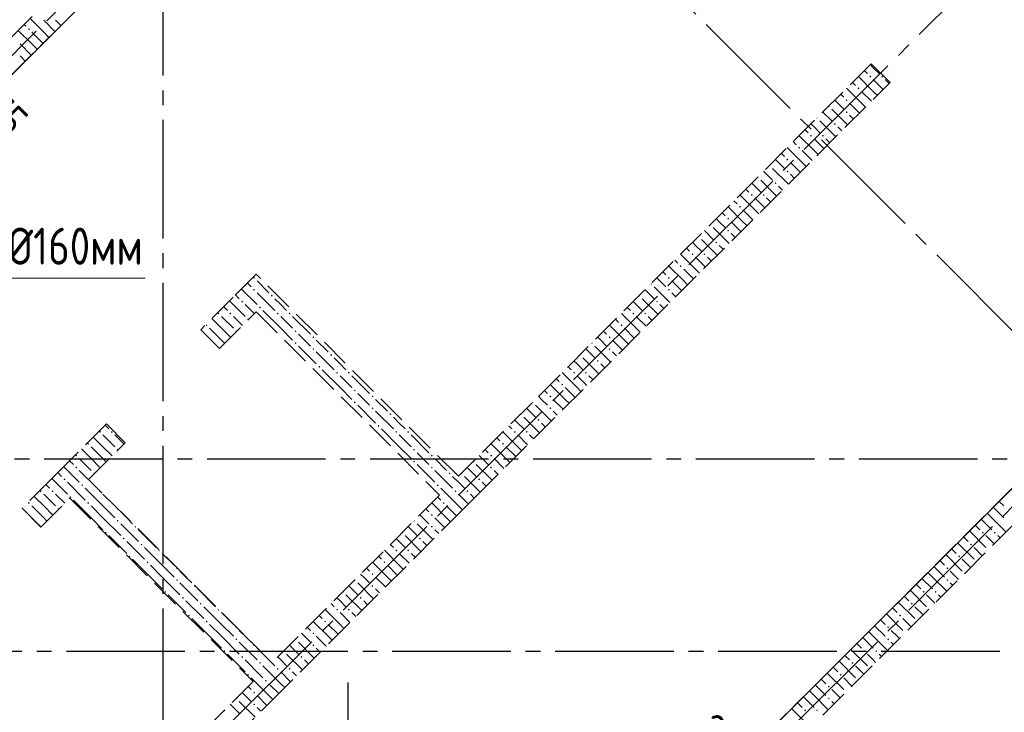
# Model space of a CAD drawing. Header units: millimetres. Extents: x 0 to 43617, y 0 to 59400.
# Tile 11 of 23: x 20859 to 27505, y 24120 to 28797. Entities that reach past the tile are written whole.
import ezdxf

# ---------------------------------------------------------------- set-up
doc = ezdxf.new("R2010")
doc.units = ezdxf.units.MM
doc.linetypes.add('______2', pattern=[270, 200, -70])
doc.linetypes.add('______5', pattern=[1100, 800, -100, 100, -100])
for name, color, linetype, lineweight in [('Standard', 7, 'Continuous', 25), ('ЖБ Перекрытие верхний уровень', 7, 'Continuous', 35), ('ЖБ Стена верхний уровень', 7, 'Continuous', 35), ('Оси', 40, '______5', 18), ('Примечания', 7, 'Continuous', 25)]:
    doc.layers.add(name, color=color, linetype=linetype, lineweight=lineweight)
doc.styles.add('GOST 2.304-81', font='txt')

msp = doc.modelspace()

# ---------------------------------------------------------------- hatches: boundary and pattern name
at = {"layer": 'ЖБ Стена верхний уровень', "linetype": 'Continuous', "lineweight": 18, "transparency": 33554687}
for points in [[(20914.5, 28733.1), (20921, 28739.6), (20927.4, 28733.1), (20921, 28726.6)], [(26594.5, 28413.1), (26601, 28419.6), (26607.5, 28413.1), (26601, 28406.6)], [(26674.5, 28413.1), (26681, 28419.6), (26687.5, 28413.1), (26681, 28406.6)], [(26514.5, 28333.1), (26521, 28339.6), (26527.4, 28333.1), (26521, 28326.6)], [(26434.5, 28253.1), (26440.9, 28259.6), (26447.4, 28253.1), (26440.9, 28246.6)], [(26323.7, 28216.9), (26327.4, 28213.1), (26321, 28206.6), (26317.2, 28210.4)], [(26243.7, 28136.9), (26247.4, 28133.1), (26240.9, 28126.6), (26237.2, 28130.4)], [(26434.5, 28173.1), (26440.9, 28179.6), (26447.4, 28173.1), (26440.9, 28166.6)], [(26354.4, 28093.1), (26360.9, 28099.6), (26367.4, 28093.1), (26360.9, 28086.6)], [(26194.5, 28013.1), (26201, 28019.6), (26207.5, 28013.1), (26201, 28006.6)], [(26274.5, 28013.1), (26281, 28019.6), (26287.5, 28013.1), (26281, 28006.6)], [(26114.5, 27933.1), (26121, 27939.6), (26127.4, 27933.1), (26121, 27926.6)], [(26034.5, 27853.1), (26040.9, 27859.6), (26047.4, 27853.1), (26040.9, 27846.6)], [(25923.7, 27816.9), (25927.4, 27813.1), (25921, 27806.6), (25917.2, 27810.4)], [(25843.7, 27736.9), (25847.4, 27733.1), (25840.9, 27726.6), (25837.2, 27730.4)], [(26034.5, 27773.1), (26040.9, 27779.6), (26047.4, 27773.1), (26040.9, 27766.6)], [(25954.4, 27693.1), (25960.9, 27699.6), (25967.4, 27693.1), (25960.9, 27686.6)], [(25794.5, 27613.1), (25801, 27619.6), (25807.5, 27613.1), (25801, 27606.6)], [(25874.5, 27613.1), (25881, 27619.6), (25887.5, 27613.1), (25881, 27606.6)], [(25714.5, 27533.1), (25721, 27539.6), (25727.4, 27533.1), (25721, 27526.6)], [(25634.5, 27453.1), (25640.9, 27459.6), (25647.4, 27453.1), (25640.9, 27446.6)], [(25523.7, 27416.9), (25527.4, 27413.1), (25521, 27406.6), (25517.2, 27410.4)], [(25443.7, 27336.9), (25447.4, 27333.1), (25440.9, 27326.6), (25437.2, 27330.4)], [(25634.5, 27373.1), (25640.9, 27379.6), (25647.4, 27373.1), (25640.9, 27366.6)], [(25554.4, 27293.1), (25560.9, 27299.6), (25567.4, 27293.1), (25560.9, 27286.6)], [(25394.5, 27213.1), (25401, 27219.6), (25407.5, 27213.1), (25401, 27206.6)], [(25474.5, 27213.1), (25481, 27219.6), (25487.5, 27213.1), (25481, 27206.6)], [(25314.5, 27133.1), (25321, 27139.6), (25327.4, 27133.1), (25321, 27126.6)], [(22434.5, 27053.1), (22440.9, 27059.6), (22447.4, 27053.1), (22440.9, 27046.6)], [(25234.5, 27053.1), (25240.9, 27059.6), (25247.4, 27053.1), (25240.9, 27046.6)], [(25123.7, 27016.9), (25127.4, 27013.1), (25121, 27006.6), (25117.2, 27010.4)], [(22434.5, 26973.1), (22440.9, 26979.6), (22447.4, 26973.1), (22440.9, 26966.6)], [(22554.4, 26933.1), (22560.9, 26939.6), (22567.4, 26933.1), (22560.9, 26926.6)], [(25043.7, 26936.9), (25047.4, 26933.1), (25040.9, 26926.6), (25037.2, 26930.4)], [(25234.5, 26973.1), (25240.9, 26979.6), (25247.4, 26973.1), (25240.9, 26966.6)], [(22354.4, 26893.1), (22360.9, 26899.6), (22367.4, 26893.1), (22360.9, 26886.6)], [(22474.5, 26853.1), (22481, 26859.6), (22487.5, 26853.1), (22481, 26846.6)], [(25154.4, 26893.1), (25160.9, 26899.6), (25167.4, 26893.1), (25160.9, 26886.6)], [(22194.5, 26813.1), (22201, 26819.6), (22207.5, 26813.1), (22201, 26806.6)], [(22274.5, 26813.1), (22281, 26819.6), (22287.5, 26813.1), (22281, 26806.6)], [(22594.5, 26813.1), (22601, 26819.6), (22607.5, 26813.1), (22601, 26806.6)], [(22674.5, 26813.1), (22681, 26819.6), (22687.5, 26813.1), (22681, 26806.6)], [(24994.5, 26813.1), (25001, 26819.6), (25007.5, 26813.1), (25001, 26806.6)], [(25074.5, 26813.1), (25081, 26819.6), (25087.5, 26813.1), (25081, 26806.6)], [(22114.5, 26733.1), (22121, 26739.6), (22127.4, 26733.1), (22121, 26726.6)], [(22394.5, 26773.1), (22401, 26779.6), (22406.2, 26774.3), (22399.7, 26767.8)], [(24914.5, 26733.1), (24921, 26739.6), (24927.4, 26733.1), (24921, 26726.6)], [(22314.5, 26693.1), (22321, 26699.6), (22326.2, 26694.3), (22319.7, 26687.8)], [(22714.5, 26693.1), (22721, 26699.6), (22727.4, 26693.1), (22721, 26686.6)], [(22834.5, 26653.1), (22840.9, 26659.6), (22847.4, 26653.1), (22840.9, 26646.6)], [(24834.5, 26653.1), (24840.9, 26659.6), (24847.4, 26653.1), (24840.9, 26646.6)], [(22714.5, 26613.1), (22721, 26619.6), (22727.4, 26613.1), (22721, 26606.6)], [(24723.7, 26616.9), (24727.4, 26613.1), (24721, 26606.6), (24717.2, 26610.4)], [(22834.5, 26573.1), (22840.9, 26579.6), (22847.4, 26573.1), (22840.9, 26566.6)], [(22954.4, 26533.1), (22960.9, 26539.6), (22967.4, 26533.1), (22960.9, 26526.6)], [(24643.7, 26536.9), (24647.4, 26533.1), (24640.9, 26526.6), (24637.2, 26530.4)], [(24834.5, 26573.1), (24840.9, 26579.6), (24847.4, 26573.1), (24840.9, 26566.6)], [(22874.5, 26453.1), (22881, 26459.6), (22887.5, 26453.1), (22881, 26446.6)], [(24754.4, 26493.1), (24760.9, 26499.6), (24767.4, 26493.1), (24760.9, 26486.6)], [(22994.5, 26413.1), (23001, 26419.6), (23007.5, 26413.1), (23001, 26406.6)], [(23074.5, 26413.1), (23081, 26419.6), (23087.5, 26413.1), (23081, 26406.6)], [(24594.5, 26413.1), (24601, 26419.6), (24607.5, 26413.1), (24601, 26406.6)], [(24674.5, 26413.1), (24681, 26419.6), (24687.5, 26413.1), (24681, 26406.6)], [(24514.5, 26333.1), (24521, 26339.6), (24527.4, 26333.1), (24521, 26326.6)], [(23114.5, 26293.1), (23121, 26299.6), (23127.4, 26293.1), (23121, 26286.6)], [(23234.5, 26253.1), (23240.9, 26259.6), (23247.4, 26253.1), (23240.9, 26246.6)], [(24434.5, 26253.1), (24440.9, 26259.6), (24447.4, 26253.1), (24440.9, 26246.6)], [(23114.5, 26213.1), (23121, 26219.6), (23127.4, 26213.1), (23121, 26206.6)], [(24323.7, 26216.9), (24327.4, 26213.1), (24321, 26206.6), (24317.2, 26210.4)], [(23234.5, 26173.1), (23240.9, 26179.6), (23247.4, 26173.1), (23240.9, 26166.6)], [(23354.4, 26133.1), (23360.9, 26139.6), (23367.4, 26133.1), (23360.9, 26126.6)], [(24243.7, 26136.9), (24247.4, 26133.1), (24240.9, 26126.6), (24237.2, 26130.4)], [(24434.5, 26173.1), (24440.9, 26179.6), (24447.4, 26173.1), (24440.9, 26166.6)], [(23274.5, 26053.1), (23281, 26059.6), (23287.5, 26053.1), (23281, 26046.6)], [(24354.4, 26093.1), (24360.9, 26099.6), (24367.4, 26093.1), (24360.9, 26086.6)], [(21394.5, 26013.1), (21401, 26019.6), (21407.5, 26013.1), (21401, 26006.6)], [(21474.5, 26013.1), (21481, 26019.6), (21487.5, 26013.1), (21481, 26006.6)], [(23394.5, 26013.1), (23401, 26019.6), (23407.5, 26013.1), (23401, 26006.6)], [(23474.5, 26013.1), (23481, 26019.6), (23487.5, 26013.1), (23481, 26006.6)], [(24194.5, 26013.1), (24201, 26019.6), (24207.5, 26013.1), (24201, 26006.6)], [(24274.5, 26013.1), (24281, 26019.6), (24287.5, 26013.1), (24281, 26006.6)], [(21314.5, 25933.1), (21321, 25939.6), (21327.4, 25933.1), (21321, 25926.6)], [(24114.5, 25933.1), (24121, 25939.6), (24127.4, 25933.1), (24121, 25926.6)], [(21234.5, 25853.1), (21240.9, 25859.6), (21247.4, 25853.1), (21240.9, 25846.6)], [(21514.5, 25893.1), (21521, 25899.6), (21526.2, 25894.3), (21519.7, 25887.9)], [(23514.5, 25893.1), (23521, 25899.6), (23527.4, 25893.1), (23521, 25886.6)], [(23634.5, 25853.1), (23640.9, 25859.6), (23647.4, 25853.1), (23640.9, 25846.6)], [(24034.5, 25853.1), (24040.9, 25859.6), (24047.4, 25853.1), (24040.9, 25846.6)], [(23514.5, 25813.1), (23521, 25819.6), (23527.4, 25813.1), (23521, 25806.6)], [(23923.7, 25816.9), (23927.4, 25813.1), (23921, 25806.6), (23917.2, 25810.4)], [(21234.5, 25773.1), (21239, 25777.7), (21245.5, 25771.2), (21240.9, 25766.6)], [(21239, 25777.7), (21240.9, 25779.6), (21247.4, 25773.1), (21245.5, 25771.2)], [(21354.4, 25733.1), (21360.9, 25739.6), (21366.2, 25734.4), (21359.7, 25727.9)], [(23634.5, 25773.1), (23640.9, 25779.6), (23647.4, 25773.1), (23640.9, 25766.6)], [(23754.4, 25733.1), (23760.9, 25739.6), (23767.4, 25733.1), (23760.9, 25726.6)], [(23843.7, 25736.9), (23847.4, 25733.1), (23840.9, 25726.6), (23837.2, 25730.4)], [(24034.5, 25773.1), (24040.9, 25779.6), (24047.4, 25773.1), (24040.9, 25766.6)], [(21154.4, 25693.1), (21160.9, 25699.6), (21167.4, 25693.1), (21160.9, 25686.6)], [(21274.5, 25653.1), (21281, 25659.6), (21287.5, 25653.1), (21281, 25646.6)], [(23674.5, 25653.1), (23681, 25659.6), (23687.5, 25653.1), (23681, 25646.6)], [(23954.4, 25693.1), (23960.9, 25699.6), (23967.4, 25693.1), (23960.9, 25686.6)], [(21074.5, 25613.1), (21081, 25619.6), (21087.5, 25613.1), (21081, 25606.6)], [(21394.5, 25613.1), (21399, 25617.7), (21405.5, 25611.2), (21401, 25606.6)], [(23794.5, 25613.1), (23801, 25619.6), (23807.5, 25613.1), (23801, 25606.6)], [(23874.5, 25613.1), (23881, 25619.6), (23887.5, 25613.1), (23881, 25606.6)], [(20914.5, 25533.1), (20921, 25539.6), (20927.4, 25533.1), (20921, 25526.6)], [(21194.5, 25573.1), (21201, 25579.6), (21207.5, 25573.1), (21201, 25566.6)], [(21314.5, 25533.1), (21321, 25539.6), (21327.4, 25533.1), (21321, 25526.6)], [(23714.5, 25533.1), (23721, 25539.6), (23727.4, 25533.1), (23721, 25526.6)], [(21114.5, 25493.1), (21121, 25499.6), (21126.2, 25494.3), (21119.7, 25487.8)], [(21514.5, 25493.1), (21519, 25497.7), (21525.5, 25491.2), (21521, 25486.6)], [(23634.5, 25453.1), (23640.9, 25459.6), (23647.4, 25453.1), (23640.9, 25446.6)], [(21514.5, 25413.1), (21521, 25419.6), (21527.4, 25413.1), (21521, 25406.6)], [(23523.7, 25416.9), (23527.4, 25413.1), (23521, 25406.6), (23517.2, 25410.4)], [(21434.5, 25333.1), (21440.9, 25339.6), (21447.4, 25333.1), (21440.9, 25326.6)], [(21634.5, 25373.1), (21639, 25377.7), (21645.5, 25371.2), (21640.9, 25366.6)], [(23443.7, 25336.9), (23447.4, 25333.1), (23440.9, 25326.6), (23437.2, 25330.4)], [(23634.5, 25373.1), (23640.9, 25379.6), (23647.4, 25373.1), (23640.9, 25366.6)], [(27354.4, 25333.1), (27360.9, 25339.6), (27367.4, 25333.1), (27360.9, 25326.6)], [(27434.5, 25333.1), (27440.9, 25339.6), (27447.4, 25333.1), (27440.9, 25326.6)], [(21554.4, 25293.1), (21560.9, 25299.6), (21567.4, 25293.1), (21560.9, 25286.6)], [(21674.5, 25253.1), (21681, 25259.6), (21687.5, 25253.1), (21681, 25246.6)], [(23554.4, 25293.1), (23560.9, 25299.6), (23567.4, 25293.1), (23560.9, 25286.6)], [(27274.5, 25253.1), (27281, 25259.6), (27287.5, 25253.1), (27281, 25246.6)], [(21794.5, 25213.1), (21799, 25217.7), (21805.5, 25211.2), (21801, 25206.6)], [(23394.5, 25213.1), (23401, 25219.6), (23407.5, 25213.1), (23401, 25206.6)], [(23474.5, 25213.1), (23481, 25219.6), (23487.5, 25213.1), (23481, 25206.6)], [(21594.5, 25173.1), (21601, 25179.6), (21607.5, 25173.1), (21601, 25166.6)], [(21714.5, 25133.1), (21721, 25139.6), (21727.4, 25133.1), (21721, 25126.6)], [(23314.5, 25133.1), (23321, 25139.6), (23327.4, 25133.1), (23321, 25126.6)], [(27194.5, 25173.1), (27201, 25179.6), (27207.5, 25173.1), (27201, 25166.6)], [(21914.5, 25093.1), (21919, 25097.7), (21925.5, 25091.2), (21921, 25086.6)], [(23234.5, 25053.1), (23240.9, 25059.6), (23247.4, 25053.1), (23240.9, 25046.6)], [(27114.5, 25093.1), (27121, 25099.6), (27127.4, 25093.1), (27121, 25086.6)], [(21914.5, 25013.1), (21921, 25019.6), (21927.4, 25013.1), (21921, 25006.6)], [(23123.7, 25016.9), (23127.4, 25013.1), (23121, 25006.6), (23117.2, 25010.4)], [(27114.5, 25013.1), (27121, 25019.6), (27127.4, 25013.1), (27121, 25006.6)], [(21834.5, 24933.1), (21840.9, 24939.6), (21847.4, 24933.1), (21840.9, 24926.6)], [(22034.5, 24973.1), (22039, 24977.7), (22045.5, 24971.2), (22040.9, 24966.6)], [(23043.7, 24936.9), (23047.4, 24933.1), (23040.9, 24926.6), (23037.2, 24930.4)], [(23234.5, 24973.1), (23240.9, 24979.6), (23247.4, 24973.1), (23240.9, 24966.6)], [(26954.4, 24933.1), (26960.9, 24939.6), (26967.4, 24933.1), (26960.9, 24926.6)], [(27034.5, 24933.1), (27040.9, 24939.6), (27047.4, 24933.1), (27040.9, 24926.6)], [(21954.4, 24893.1), (21960.9, 24899.6), (21967.4, 24893.1), (21960.9, 24886.6)], [(22074.5, 24853.1), (22081, 24859.6), (22087.5, 24853.1), (22081, 24846.6)], [(23154.4, 24893.1), (23160.9, 24899.6), (23167.4, 24893.1), (23160.9, 24886.6)], [(26874.5, 24853.1), (26881, 24859.6), (26887.5, 24853.1), (26881, 24846.6)], [(22194.5, 24813.1), (22199, 24817.7), (22205.5, 24811.2), (22201, 24806.6)], [(22994.5, 24813.1), (23001, 24819.6), (23007.5, 24813.1), (23001, 24806.6)], [(23074.5, 24813.1), (23081, 24819.6), (23087.5, 24813.1), (23081, 24806.6)], [(21994.5, 24773.1), (22001, 24779.6), (22007.5, 24773.1), (22001, 24766.6)], [(22114.5, 24733.1), (22121, 24739.6), (22127.4, 24733.1), (22121, 24726.6)], [(22914.5, 24733.1), (22921, 24739.6), (22927.4, 24733.1), (22921, 24726.6)], [(26794.5, 24773.1), (26801, 24779.6), (26807.5, 24773.1), (26801, 24766.6)], [(22314.5, 24693.1), (22319, 24697.7), (22325.5, 24691.2), (22321, 24686.6)], [(22834.5, 24653.1), (22840.9, 24659.6), (22847.4, 24653.1), (22840.9, 24646.6)], [(26714.5, 24693.1), (26721, 24699.6), (26727.4, 24693.1), (26721, 24686.6)], [(22314.5, 24613.1), (22321, 24619.6), (22327.4, 24613.1), (22321, 24606.6)], [(22723.7, 24616.9), (22727.4, 24613.1), (22721, 24606.6), (22717.2, 24610.4)], [(26714.5, 24613.1), (26721, 24619.6), (26727.4, 24613.1), (26721, 24606.6)], [(22234.5, 24533.1), (22240.9, 24539.6), (22247.4, 24533.1), (22240.9, 24526.6)], [(22434.5, 24573.1), (22439, 24577.7), (22445.5, 24571.2), (22440.9, 24566.6)], [(22643.7, 24536.9), (22647.4, 24533.1), (22640.9, 24526.6), (22637.2, 24530.4)], [(22834.5, 24573.1), (22840.9, 24579.6), (22847.4, 24573.1), (22840.9, 24566.6)], [(26554.4, 24533.1), (26560.9, 24539.6), (26567.4, 24533.1), (26560.9, 24526.6)], [(26634.5, 24533.1), (26640.9, 24539.6), (26647.4, 24533.1), (26640.9, 24526.6)], [(22354.4, 24493.1), (22360.9, 24499.6), (22367.4, 24493.1), (22360.9, 24486.6)], [(22474.5, 24453.1), (22481, 24459.6), (22487.5, 24453.1), (22481, 24446.6)], [(22754.4, 24493.1), (22760.9, 24499.6), (22767.4, 24493.1), (22760.9, 24486.6)], [(26474.5, 24453.1), (26481, 24459.6), (26487.5, 24453.1), (26481, 24446.6)], [(22594.5, 24413.1), (22601, 24419.6), (22607.5, 24413.1), (22601, 24406.6)], [(22674.5, 24413.1), (22681, 24419.6), (22687.5, 24413.1), (22681, 24406.6)], [(22394.5, 24373.1), (22401, 24379.6), (22407.5, 24373.1), (22401, 24366.6)], [(22514.5, 24333.1), (22521, 24339.6), (22527.4, 24333.1), (22521, 24326.6)], [(26394.5, 24373.1), (26401, 24379.6), (26407.5, 24373.1), (26401, 24366.6)], [(26314.5, 24293.1), (26321, 24299.6), (26327.4, 24293.1), (26321, 24286.6)], [(22323.7, 24216.9), (22327.4, 24213.1), (22321, 24206.6), (22317.2, 24210.4)], [(22434.5, 24253.1), (22440.9, 24259.6), (22447.4, 24253.1), (22440.9, 24246.6)], [(26314.5, 24213.1), (26321, 24219.6), (26327.4, 24213.1), (26321, 24206.6)], [(22243.7, 24136.9), (22247.4, 24133.1), (22240.9, 24126.6), (22237.2, 24130.4)], [(22434.5, 24173.1), (22440.9, 24179.6), (22447.4, 24173.1), (22440.9, 24166.6)], [(26154.4, 24133.1), (26160.9, 24139.6), (26167.4, 24133.1), (26160.9, 24126.6)], [(26234.5, 24133.1), (26240.9, 24139.6), (26247.4, 24133.1), (26240.9, 24126.6)]]:
    msp.add_hatch(color=7, dxfattribs=at).paths.add_polyline_path(points, flags=16)
h = msp.add_hatch(color=7, dxfattribs=at)
h.paths.add_polyline_path([(21003.8, 25616.8), (20997.7, 25609.9), (21001, 25606.6), (21007.5, 25613.1)])
h.paths.add_polyline_path([(20994.5, 25613.1), (21001, 25619.6), (21003.8, 25616.8), (20997.7, 25609.9)], flags=16)

# ---------------------------------------------------------------- linework, layer by layer
at = {"layer": 'ЖБ Перекрытие верхний уровень', "color": 7, "linetype": 'Continuous', "lineweight": 35, "transparency": 33554687}
for p, q in [((17689.8, 25310.6), (23976, 31596.8)), ((28748.9, 26823.8), (23700.2, 21775.1))]:
    msp.add_line(p, q, dxfattribs=at)
at = {"layer": 'ЖБ Стена верхний уровень', "color": 251, "linetype": '______2', "lineweight": 13, "true_color": 0x656565, "transparency": 33554687}
for p, q in [((23615.3, 31490.7), (17435.2, 25310.6)), ((17562.5, 25183.3), (23742.6, 31363.4)), ((26606.4, 28499.6), (23820.4, 25713.6)), ((26733.7, 28372.4), (26606.4, 28499.6)), ((23947.7, 25586.4), (26733.7, 28372.4)), ((22455.7, 27078.4), (22300.1, 26922.8)), ((23820.4, 25713.6), (22455.7, 27078.4)), ((22300.1, 26922.8), (22080.9, 26703.6)), ((22208.2, 26576.3), (22455.7, 26823.8)), ((22455.7, 26823.8), (23693.1, 25586.4)), ((22208.2, 26576.3), (22080.9, 26703.6)), ((28515.6, 26590.5), (23700.2, 21775.1)), ((22462.8, 20283.1), (28642.9, 26463.2)), ((21444.5, 26067.2), (21197, 25819.7)), ((21444.5, 26067.2), (21571.8, 25939.9)), ((21324.3, 25692.4), (21571.8, 25939.9)), ((21197, 25819.7), (21069.8, 25692.4)), ((21069.8, 25692.4), (20875.3, 25498)), ((22561.7, 24455), (21324.3, 25692.4)), ((21002.6, 25370.7), (21197, 25565.1)), ((21197, 25565.1), (22434.5, 24327.7)), ((23693.1, 25586.4), (22561.7, 24455)), ((23820.4, 25459.1), (23947.7, 25586.4)), ((21002.6, 25370.7), (20875.3, 25498)), ((22561.7, 24200.4), (23820.4, 25459.1)), ((22434.5, 24327.7), (20553.6, 22446.8)), ((21918.3, 23557), (22561.7, 24200.4))]:
    msp.add_line(p, q, dxfattribs=at)
at = {"layer": 'ЖБ Стена верхний уровень', "color": 9, "linetype": 'Continuous', "lineweight": 18, "true_color": 0xc7c7c7, "transparency": 33554687}
for p, q in [((21021, 28713.1), (20929.4, 28804.7)), ((21021, 28793.1), (21096.6, 28717.4)), ((21101, 28793.1), (21136.6, 28757.4)), ((20940.9, 28633.1), (20849.4, 28724.7)), ((20889.4, 28764.7), (20901, 28753.1)), ((20940.9, 28713.1), (21016.6, 28637.4)), ((21021, 28713.1), (21056.6, 28677.4)), ((20860.9, 28633.1), (20936.6, 28557.4)), ((20940.9, 28633.1), (20976.6, 28597.4)), ((20860.9, 28553.1), (20896.6, 28517.4)), ((26560.4, 28453.7), (26581, 28433.1)), ((26621, 28473.1), (26600.4, 28493.7)), ((26660.9, 28433.1), (26621, 28473.1)), ((26621, 28313.1), (26520.4, 28413.7)), ((26621, 28393.1), (26687.7, 28326.4)), ((26701, 28393.1), (26727.7, 28366.4)), ((26540.9, 28233.1), (26440.4, 28333.7)), ((26480.4, 28373.7), (26501, 28353.1)), ((26381, 28233.1), (26360.4, 28253.7)), ((26400.4, 28293.7), (26421, 28273.1)), ((26540.9, 28313.1), (26607.7, 28246.4)), ((26621, 28313.1), (26647.7, 28286.4)), ((26340.9, 28193.1), (26447.7, 28086.4)), ((26421, 28193.1), (26381, 28233.1)), ((26460.9, 28233.1), (26527.7, 28166.4)), ((26540.9, 28233.1), (26567.7, 28206.4)), ((26280.4, 28173.7), (26340.9, 28113.1)), ((26460.9, 28153.1), (26487.7, 28126.4)), ((26160.4, 28053.7), (26181, 28033.1)), ((26221, 28073.1), (26200.4, 28093.7)), ((26260.9, 28033.1), (26221, 28073.1)), ((26260.9, 28113.1), (26367.7, 28006.4)), ((26381, 28073.1), (26407.7, 28046.4)), ((26221, 27913.1), (26120.4, 28013.7)), ((26221, 27993.1), (26287.7, 27926.4)), ((26301, 27993.1), (26327.7, 27966.4)), ((26140.9, 27833.1), (26040.4, 27933.7)), ((26080.4, 27973.7), (26101, 27953.1)), ((25981, 27833.1), (25960.4, 27853.7)), ((26000.4, 27893.7), (26021, 27873.1)), ((26140.9, 27913.1), (26207.7, 27846.4)), ((26221, 27913.1), (26247.7, 27886.4)), ((25940.9, 27793.1), (26047.7, 27686.4)), ((26021, 27793.1), (25981, 27833.1)), ((26060.9, 27833.1), (26127.7, 27766.4)), ((26140.9, 27833.1), (26167.7, 27806.4)), ((25880.4, 27773.7), (25940.9, 27713.1)), ((26060.9, 27753.1), (26087.7, 27726.4)), ((25760.4, 27653.7), (25781, 27633.1)), ((25821, 27673.1), (25800.4, 27693.7)), ((25860.9, 27633.1), (25821, 27673.1)), ((25860.9, 27713.1), (25967.7, 27606.4)), ((25981, 27673.1), (26007.7, 27646.4)), ((25821, 27513.1), (25720.4, 27613.7)), ((25821, 27593.1), (25887.7, 27526.4)), ((25901, 27593.1), (25927.7, 27566.4)), ((25740.9, 27433.1), (25640.4, 27533.7)), ((25680.4, 27573.7), (25701, 27553.1)), ((25581, 27433.1), (25560.4, 27453.7)), ((25600.4, 27493.7), (25621, 27473.1)), ((25740.9, 27513.1), (25807.7, 27446.4)), ((25821, 27513.1), (25847.7, 27486.4)), ((25540.9, 27393.1), (25647.7, 27286.4)), ((25621, 27393.1), (25581, 27433.1)), ((25660.9, 27433.1), (25727.7, 27366.4)), ((25740.9, 27433.1), (25767.7, 27406.4)), ((25480.4, 27373.7), (25540.9, 27313.1)), ((25660.9, 27353.1), (25687.7, 27326.4)), ((25360.4, 27253.7), (25381, 27233.1)), ((25421, 27273.1), (25400.4, 27293.7)), ((25460.9, 27233.1), (25421, 27273.1)), ((25460.9, 27313.1), (25567.7, 27206.4)), ((25581, 27273.1), (25607.7, 27246.4)), ((25421, 27113.1), (25320.4, 27213.7)), ((25421, 27193.1), (25487.7, 27126.4)), ((25501, 27193.1), (25527.7, 27166.4)), ((25340.9, 27033.1), (25240.4, 27133.7)), ((25280.4, 27173.7), (25301, 27153.1)), ((25181, 27033.1), (25160.4, 27053.7)), ((25200.4, 27093.7), (25221, 27073.1)), ((25340.9, 27113.1), (25407.7, 27046.4)), ((25421, 27113.1), (25447.7, 27086.4)), ((22421, 26993.1), (22395.7, 27018.4)), ((22460.9, 27033.1), (22540.9, 26953.1)), ((25140.9, 26993.1), (25247.7, 26886.4)), ((25221, 26993.1), (25181, 27033.1)), ((25260.9, 27033.1), (25327.7, 26966.4)), ((25340.9, 27033.1), (25367.7, 27006.4)), ((22315.7, 26938.4), (22340.9, 26913.1)), ((22355.7, 26978.4), (22460.9, 26873.1)), ((22460.9, 26953.1), (22581, 26833.1)), ((25080.4, 26973.7), (25140.9, 26913.1)), ((25260.9, 26953.1), (25287.7, 26926.4)), ((22260.9, 26833.1), (22235.7, 26858.4)), ((22275.7, 26898.4), (22381, 26793.1)), ((22381, 26873.1), (22385.8, 26868.3)), ((22385.8, 26868.3), (22443, 26811.1)), ((22621, 26873.1), (22581, 26913.1)), ((22660.9, 26833.1), (22621, 26873.1)), ((24960.4, 26853.7), (24981, 26833.1)), ((25021, 26873.1), (25000.4, 26893.7)), ((25060.9, 26833.1), (25021, 26873.1)), ((25060.9, 26913.1), (25167.7, 26806.4)), ((25181, 26873.1), (25207.7, 26846.4)), ((22221, 26793.1), (22301, 26713.1)), ((22301, 26793.1), (22363, 26731.1)), ((22621, 26713.1), (22501, 26833.1)), ((22621, 26793.1), (22701, 26713.1)), ((22701, 26793.1), (22821, 26673.1)), ((25021, 26713.1), (24920.4, 26813.7)), ((25021, 26793.1), (25087.7, 26726.4)), ((25101, 26793.1), (25127.7, 26766.4)), ((22221, 26713.1), (22155.7, 26778.4)), ((24940.9, 26633.1), (24840.4, 26733.7)), ((24880.4, 26773.7), (24901, 26753.1)), ((22140.9, 26713.1), (22221, 26633.1)), ((22221, 26713.1), (22283, 26651.1)), ((22621, 26713.1), (22701, 26633.1)), ((22781, 26633.1), (22740.9, 26673.1)), ((24781, 26633.1), (24760.4, 26653.7)), ((24800.4, 26693.7), (24821, 26673.1)), ((24940.9, 26713.1), (25007.7, 26646.4)), ((25021, 26713.1), (25047.7, 26686.4)), ((22221, 26633.1), (22243, 26611.1)), ((22740.9, 26593.1), (22860.9, 26473.1)), ((22821, 26593.1), (22781, 26633.1)), ((22860.9, 26633.1), (22940.9, 26553.1)), ((24740.9, 26593.1), (24847.7, 26486.4)), ((24821, 26593.1), (24781, 26633.1)), ((24860.9, 26633.1), (24927.7, 26566.4)), ((24940.9, 26633.1), (24967.7, 26606.4)), ((22860.9, 26553.1), (22981, 26433.1)), ((24680.4, 26573.7), (24740.9, 26513.1)), ((24860.9, 26553.1), (24887.7, 26526.4)), ((23021, 26473.1), (22981, 26513.1)), ((23060.9, 26433.1), (23021, 26473.1)), ((24560.4, 26453.7), (24581, 26433.1)), ((24621, 26473.1), (24600.4, 26493.7)), ((24660.9, 26433.1), (24621, 26473.1)), ((24660.9, 26513.1), (24767.7, 26406.4)), ((24781, 26473.1), (24807.7, 26446.4)), ((23021, 26313.1), (22901, 26433.1)), ((23021, 26393.1), (23101, 26313.1)), ((23101, 26393.1), (23221, 26273.1)), ((24621, 26313.1), (24520.4, 26413.7)), ((24621, 26393.1), (24687.7, 26326.4)), ((24701, 26393.1), (24727.7, 26366.4)), ((24540.9, 26233.1), (24440.4, 26333.7)), ((24480.4, 26373.7), (24501, 26353.1)), ((23021, 26313.1), (23101, 26233.1)), ((23181, 26233.1), (23140.9, 26273.1)), ((24381, 26233.1), (24360.4, 26253.7)), ((24400.4, 26293.7), (24421, 26273.1)), ((24540.9, 26313.1), (24607.7, 26246.4)), ((24621, 26313.1), (24647.7, 26286.4)), ((23140.9, 26193.1), (23260.9, 26073.1)), ((23221, 26193.1), (23181, 26233.1)), ((23260.9, 26233.1), (23340.9, 26153.1)), ((24340.9, 26193.1), (24447.7, 26086.4)), ((24421, 26193.1), (24381, 26233.1)), ((24460.9, 26233.1), (24527.7, 26166.4)), ((24540.9, 26233.1), (24567.7, 26206.4)), ((23260.9, 26153.1), (23381, 26033.1)), ((24280.4, 26173.7), (24340.9, 26113.1)), ((24460.9, 26153.1), (24487.7, 26126.4)), ((21460.9, 26033.1), (21435.7, 26058.4)), ((23421, 26073.1), (23381, 26113.1)), ((23460.9, 26033.1), (23421, 26073.1)), ((24221, 26073.1), (24200.4, 26093.7)), ((24260.9, 26033.1), (24221, 26073.1)), ((24260.9, 26113.1), (24367.7, 26006.4)), ((24381, 26073.1), (24407.7, 26046.4)), ((21421, 25993.1), (21501, 25913.1)), ((23421, 25913.1), (23301, 26033.1)), ((23421, 25993.1), (23501, 25913.1)), ((23501, 25993.1), (23621, 25873.1)), ((24221, 25913.1), (24120.4, 26013.7)), ((24160.4, 26053.7), (24181, 26033.1)), ((24221, 25993.1), (24287.7, 25926.4)), ((24301, 25993.1), (24327.7, 25966.4)), ((21421, 25913.1), (21355.7, 25978.4)), ((24140.9, 25833.1), (24040.4, 25933.7)), ((24080.4, 25973.7), (24101, 25953.1)), ((21340.9, 25833.1), (21275.7, 25898.4)), ((21340.9, 25913.1), (21421, 25833.1)), ((23421, 25913.1), (23501, 25833.1)), ((23581, 25833.1), (23540.9, 25873.1)), ((24000.4, 25893.7), (24021, 25873.1)), ((24140.9, 25913.1), (24207.7, 25846.4)), ((24221, 25913.1), (24247.7, 25886.4)), ((21221, 25793.1), (21195.7, 25818.4)), ((21260.9, 25833.1), (21340.9, 25753.1)), ((23540.9, 25793.1), (23660.9, 25673.1)), ((23621, 25793.1), (23581, 25833.1)), ((23660.9, 25833.1), (23740.9, 25753.1)), ((23940.9, 25793.1), (24047.7, 25686.4)), ((23981, 25833.1), (23960.4, 25853.7)), ((24021, 25793.1), (23981, 25833.1)), ((24060.9, 25833.1), (24127.7, 25766.4)), ((24140.9, 25833.1), (24167.7, 25806.4)), ((21115.7, 25738.4), (21140.9, 25713.1)), ((21155.7, 25778.4), (21260.9, 25673.1)), ((21260.9, 25753.1), (21381, 25633.1)), ((23660.9, 25753.1), (23781, 25633.1)), ((23880.4, 25773.7), (23940.9, 25713.1)), ((24060.9, 25753.1), (24087.7, 25726.4)), ((21075.7, 25698.4), (21181, 25593.1)), ((21181, 25673.1), (21301, 25553.1)), ((23821, 25673.1), (23781, 25713.1)), ((23860.9, 25633.1), (23821, 25673.1)), ((23860.9, 25713.1), (23967.7, 25606.4)), ((23981, 25673.1), (24007.7, 25646.4)), ((21021, 25593.1), (21101, 25513.1)), ((21101, 25593.1), (21163, 25531.1)), ((21421, 25513.1), (21301, 25633.1)), ((21421, 25593.1), (21501, 25513.1)), ((23821, 25513.1), (23701, 25633.1)), ((23821, 25593.1), (23887.7, 25526.4)), ((23901, 25593.1), (23927.7, 25566.4)), ((21340.9, 25433.1), (21221, 25553.1)), ((23740.9, 25433.1), (23640.4, 25533.7)), ((23680.4, 25573.7), (23701, 25553.1)), ((27469.6, 25544.5), (27501, 25513.1)), ((20940.9, 25513.1), (21021, 25433.1)), ((21021, 25513.1), (21083, 25451.1)), ((21340.9, 25513.1), (21421, 25433.1)), ((21421, 25513.1), (21501, 25433.1)), ((21581, 25433.1), (21540.9, 25473.1)), ((23600.4, 25493.7), (23621, 25473.1)), ((23740.9, 25513.1), (23807.7, 25446.4)), ((23821, 25513.1), (23847.7, 25486.4)), ((27389.6, 25464.5), (27421, 25433.1)), ((27429.6, 25504.5), (27501, 25433.1)), ((20940.9, 25433.1), (21003, 25371.1)), ((21021, 25433.1), (21043, 25411.1)), ((21340.9, 25433.1), (21421, 25353.1)), ((21421, 25433.1), (21540.9, 25313.1)), ((21540.9, 25393.1), (21660.9, 25273.1)), ((21621, 25393.1), (21581, 25433.1)), ((23540.9, 25393.1), (23647.7, 25286.4)), ((23581, 25433.1), (23560.4, 25453.7)), ((23621, 25393.1), (23581, 25433.1)), ((23660.9, 25433.1), (23727.7, 25366.4)), ((23740.9, 25433.1), (23767.7, 25406.4)), ((27349.6, 25424.5), (27421, 25353.1)), ((27421, 25433.1), (27516.9, 25337.2)), ((21660.9, 25353.1), (21781, 25233.1)), ((23480.4, 25373.7), (23540.9, 25313.1)), ((23660.9, 25353.1), (23687.7, 25326.4)), ((27269.6, 25344.5), (27381, 25233.1)), ((27309.6, 25384.5), (27340.9, 25353.1)), ((21460.9, 25313.1), (21581, 25193.1)), ((21581, 25273.1), (21701, 25153.1)), ((23421, 25273.1), (23400.4, 25293.7)), ((23460.9, 25233.1), (23421, 25273.1)), ((23460.9, 25313.1), (23567.7, 25206.4)), ((23581, 25273.1), (23607.7, 25246.4)), ((27189.6, 25264.5), (27301, 25153.1)), ((27229.6, 25304.5), (27260.9, 25273.1)), ((27421, 25273.1), (27381, 25313.1)), ((27436.9, 25257.2), (27421, 25273.1)), ((27460.9, 25313.1), (27476.9, 25297.2)), ((21821, 25113.1), (21701, 25233.1)), ((21821, 25193.1), (21901, 25113.1)), ((23421, 25113.1), (23320.4, 25213.7)), ((23360.4, 25253.7), (23381, 25233.1)), ((23421, 25193.1), (23487.7, 25126.4)), ((23501, 25193.1), (23527.7, 25166.4)), ((27149.6, 25224.5), (27181, 25193.1)), ((27356.9, 25177.2), (27301, 25233.1)), ((21740.9, 25033.1), (21621, 25153.1)), ((23340.9, 25033.1), (23240.4, 25133.7)), ((23280.4, 25173.7), (23301, 25153.1)), ((27069.6, 25144.5), (27101, 25113.1)), ((27109.6, 25184.5), (27221, 25073.1)), ((27276.9, 25097.2), (27221, 25153.1)), ((21740.9, 25113.1), (21821, 25033.1)), ((21821, 25113.1), (21901, 25033.1)), ((21981, 25033.1), (21940.9, 25073.1)), ((23200.4, 25093.7), (23221, 25073.1)), ((23340.9, 25113.1), (23407.7, 25046.4)), ((23421, 25113.1), (23447.7, 25086.4)), ((26989.6, 25064.5), (27021, 25033.1)), ((27029.6, 25104.5), (27101, 25033.1)), ((27181, 25033.1), (27140.9, 25073.1)), ((21740.9, 25033.1), (21821, 24953.1)), ((21821, 25033.1), (21940.9, 24913.1)), ((21940.9, 24993.1), (22060.9, 24873.1)), ((22021, 24993.1), (21981, 25033.1)), ((23140.9, 24993.1), (23247.7, 24886.4)), ((23181, 25033.1), (23160.4, 25053.7)), ((23221, 24993.1), (23181, 25033.1)), ((23260.9, 25033.1), (23327.7, 24966.4)), ((23340.9, 25033.1), (23367.7, 25006.4)), ((26949.6, 25024.5), (27021, 24953.1)), ((27021, 25033.1), (27116.9, 24937.2)), ((27140.9, 24993.1), (27156.9, 24977.2)), ((27196.9, 25017.2), (27181, 25033.1)), ((22060.9, 24953.1), (22181, 24833.1)), ((23080.4, 24973.7), (23140.9, 24913.1)), ((23260.9, 24953.1), (23287.7, 24926.4)), ((26869.6, 24944.5), (26981, 24833.1)), ((26909.6, 24984.5), (26940.9, 24953.1)), ((21860.9, 24913.1), (21981, 24793.1)), ((21981, 24873.1), (22101, 24753.1)), ((23021, 24873.1), (23000.4, 24893.7)), ((23060.9, 24833.1), (23021, 24873.1)), ((23060.9, 24913.1), (23167.7, 24806.4)), ((23181, 24873.1), (23207.7, 24846.4)), ((26789.6, 24864.5), (26901, 24753.1)), ((26829.6, 24904.5), (26860.9, 24873.1)), ((27021, 24873.1), (26981, 24913.1)), ((27036.9, 24857.2), (27021, 24873.1)), ((27060.9, 24913.1), (27076.9, 24897.2)), ((22221, 24713.1), (22101, 24833.1)), ((22221, 24793.1), (22301, 24713.1)), ((23021, 24713.1), (22920.4, 24813.7)), ((22960.4, 24853.7), (22981, 24833.1)), ((23021, 24793.1), (23087.7, 24726.4)), ((23101, 24793.1), (23127.7, 24766.4)), ((26749.6, 24824.5), (26781, 24793.1)), ((26956.9, 24777.2), (26901, 24833.1)), ((22140.9, 24633.1), (22021, 24753.1)), ((22940.9, 24633.1), (22840.4, 24733.7)), ((22880.4, 24773.7), (22901, 24753.1)), ((26669.6, 24744.5), (26701, 24713.1)), ((26709.6, 24784.5), (26821, 24673.1)), ((26876.9, 24697.2), (26821, 24753.1)), ((22140.9, 24713.1), (22221, 24633.1)), ((22221, 24713.1), (22301, 24633.1)), ((22381, 24633.1), (22340.9, 24673.1)), ((22800.4, 24693.7), (22821, 24673.1)), ((22940.9, 24713.1), (23007.7, 24646.4)), ((23021, 24713.1), (23047.7, 24686.4)), ((26589.6, 24664.5), (26621, 24633.1)), ((26629.6, 24704.5), (26701, 24633.1)), ((26781, 24633.1), (26740.9, 24673.1)), ((22140.9, 24633.1), (22221, 24553.1)), ((22221, 24633.1), (22340.9, 24513.1)), ((22340.9, 24593.1), (22460.9, 24473.1)), ((22421, 24593.1), (22381, 24633.1)), ((22740.9, 24593.1), (22847.7, 24486.4)), ((22781, 24633.1), (22760.4, 24653.7)), ((22821, 24593.1), (22781, 24633.1)), ((22860.9, 24633.1), (22927.7, 24566.4)), ((22940.9, 24633.1), (22967.7, 24606.4)), ((26549.6, 24624.5), (26621, 24553.1)), ((26621, 24633.1), (26716.9, 24537.2)), ((26740.9, 24593.1), (26756.9, 24577.2)), ((26796.9, 24617.2), (26781, 24633.1)), ((22460.9, 24553.1), (22560.4, 24453.7)), ((22680.4, 24573.7), (22740.9, 24513.1)), ((22860.9, 24553.1), (22887.7, 24526.4)), ((26469.6, 24544.5), (26581, 24433.1)), ((26509.6, 24584.5), (26540.9, 24553.1)), ((22260.9, 24513.1), (22381, 24393.1)), ((22381, 24473.1), (22480.4, 24373.7)), ((22621, 24473.1), (22600.4, 24493.7)), ((22660.9, 24433.1), (22621, 24473.1)), ((22660.9, 24513.1), (22767.7, 24406.4)), ((22781, 24473.1), (22807.7, 24446.4)), ((26389.6, 24464.5), (26501, 24353.1)), ((26429.6, 24504.5), (26460.9, 24473.1)), ((26621, 24473.1), (26581, 24513.1)), ((26636.9, 24457.2), (26621, 24473.1)), ((26660.9, 24513.1), (26676.9, 24497.2)), ((22520.4, 24413.7), (22501, 24433.1)), ((22621, 24313.1), (22520.4, 24413.7)), ((22560.4, 24453.7), (22581, 24433.1)), ((22621, 24393.1), (22687.7, 24326.4)), ((22701, 24393.1), (22727.7, 24366.4)), ((26349.6, 24424.5), (26381, 24393.1)), ((26556.9, 24377.2), (26501, 24433.1)), ((22440.4, 24333.7), (22421, 24353.1)), ((22540.9, 24233.1), (22440.4, 24333.7)), ((22480.4, 24373.7), (22501, 24353.1)), ((26269.6, 24344.5), (26301, 24313.1)), ((26309.6, 24384.5), (26421, 24273.1)), ((26476.9, 24297.2), (26421, 24353.1)), ((22400.4, 24293.7), (22421, 24273.1)), ((22540.9, 24313.1), (22607.7, 24246.4)), ((22621, 24313.1), (22647.7, 24286.4)), ((26189.6, 24264.5), (26221, 24233.1)), ((26229.6, 24304.5), (26301, 24233.1)), ((26381, 24233.1), (26340.9, 24273.1)), ((22381, 24233.1), (22360.4, 24253.7)), ((22421, 24193.1), (22381, 24233.1)), ((22460.9, 24233.1), (22527.7, 24166.4)), ((22540.9, 24233.1), (22567.7, 24206.4)), ((26149.6, 24224.5), (26221, 24153.1)), ((26221, 24233.1), (26316.9, 24137.2)), ((26396.9, 24217.2), (26381, 24233.1)), ((22280.4, 24173.7), (22340.9, 24113.1)), ((22340.9, 24193.1), (22447.7, 24086.4)), ((22460.9, 24153.1), (22487.7, 24126.4)), ((26069.6, 24144.5), (26181, 24033.1)), ((26109.6, 24184.5), (26140.9, 24153.1)), ((26340.9, 24193.1), (26356.9, 24177.2))]:
    msp.add_line(p, q, dxfattribs=at)
for points in [[(21501, 25993.1), (21563, 25931.1), (21563, 25931.1), (21563, 25931.1)], [(21421, 25913.1), (21483, 25851.1), (21483, 25851.1), (21483, 25851.1)], [(21340.9, 25833.1), (21403, 25771.1), (21403, 25771.1), (21403, 25771.1)], [(21421, 25833.1), (21443, 25811.1), (21443, 25811.1), (21443, 25811.1)], [(21060.9, 25633.1), (21038, 25656.1), (21038, 25656.1), (21035.7, 25658.4)], [(21021, 25513.1), (20963.4, 25570.7), (20963.4, 25570.7), (20955.7, 25578.4)], [(20940.9, 25433.1), (20888.8, 25485.2), (20888.8, 25485.2), (20875.7, 25498.4)]]:
    msp.add_lwpolyline(points, dxfattribs=at)
at = {"layer": 'Оси', "color": 8, "linetype": '______5', "lineweight": -3, "transparency": 33554687}
for p, q in [((21824, 57820), (21824, 7100)), ((9515.6, 17263.7), (28171.9, 35920)), ((29170.5, 25087.1), (21090.3, 33167.2)), ((12153.1, 13919.1), (31163, 32929)), ((14415.9, 12363.5), (33072.2, 31019.8)), ((29524, 25830), (4600, 25830)), ((34074, 24530), (4600, 24530)), ((34074, 24530), (4600, 24530)), ((23074, 24320), (23074, 7100))]:
    msp.add_line(p, q, dxfattribs=at)
at = {"layer": 'Примечания', "color": 7, "linetype": 'Continuous', "lineweight": 13, "transparency": 33554687}
msp.add_lwpolyline([(19724.3, 27719.7), (19724.3, 27051), (21705.2, 27051)], dxfattribs=at)

# ---------------------------------------------------------------- texts
at = {"layer": 'Standard', "color": 7, "linetype": 'Continuous', "lineweight": 25, "transparency": 33554687, "char_height": 220, "attachment_point": 7, "rotation": 315, "style": 'GOST 2.304-81'}
for s, insert, width in [('175', (20532.9, 28227.9), 469.505), ('200', (25399.8, 23975.5), 531.968)]:
    msp.add_mtext(s, dxfattribs=dict(at, insert=insert, width=width))
at = {"layer": 'Примечания', "color": 7, "linetype": 'Continuous', "lineweight": 25, "transparency": 33554687, "insert": (20177.4, 27142.7), "char_height": 250, "width": 1673.431, "attachment_point": 7, "style": 'GOST 2.304-81'}
msp.add_mtext('отв.\\~Ø160мм', dxfattribs=at)

doc.saveas('drawing.dxf')
